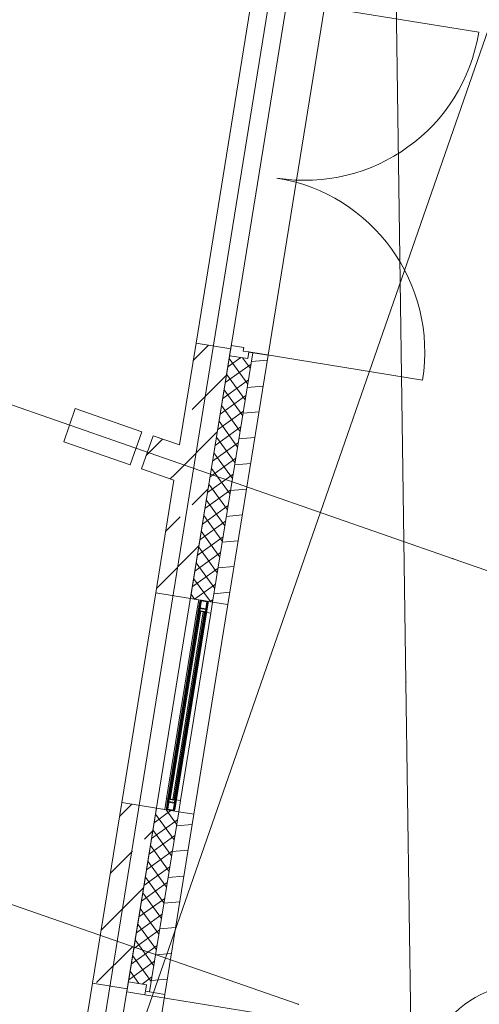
# Model space of a CAD drawing. Extents: x -22247 to 536407, y -187892 to 17509.
# Tile 32 of 75: x 4375 to 7643, y -7112 to -115. Entities that reach past the tile are written whole.
import ezdxf
from ezdxf.lldxf.tags import DXFTag

# ---------------------------------------------------------------- set-up
doc = ezdxf.new("R2010")
doc.units = 0
doc.header["$LTSCALE"] = 50
doc.layers.get('0').update_dxf_attribs({"lineweight": 25})
for name, color, linetype, lineweight in [('02 Raster Gebäude', 7, 'Continuous', 25), ('20 Außenwände', 7, 'Continuous', 25), ('20 Dach Stb-Decke', 7, 'Continuous', 25), ('20 Fenster als Fassade', 7, 'Continuous', 25), ('20 Innenwände', 7, 'Continuous', 25)]:
    doc.layers.add(name, color=color, linetype=linetype, lineweight=lineweight)
tags = doc.linetypes.add('Raster', pattern=[0.8, 0.4, -0.2, 0, -0.2]).pattern_tags.tags
tags[10:11] = [DXFTag(74, 4), DXFTag(75, 0), DXFTag(340, '0'), DXFTag(46, 1.0), DXFTag(50, 0.0), DXFTag(44, 0.0), DXFTag(45, 0.0)]
tags[8:9] = [DXFTag(74, 4), DXFTag(75, 0), DXFTag(340, '0'), DXFTag(46, 1.0), DXFTag(50, 0.0), DXFTag(44, 0.0), DXFTag(45, 0.0)]
tags[6:7] = [DXFTag(74, 4), DXFTag(75, 0), DXFTag(340, '0'), DXFTag(46, 1.0), DXFTag(50, 0.0), DXFTag(44, 0.0), DXFTag(45, 0.0)]
tags[4:5] = [DXFTag(74, 4), DXFTag(75, 0), DXFTag(340, '0'), DXFTag(46, 1.0), DXFTag(50, 0.0), DXFTag(44, 0.0), DXFTag(45, 0.0)]
tags = doc.linetypes.add('Strichlinie eng', pattern=[0.46, 0.3, -0.16]).pattern_tags.tags
tags[6:7] = [DXFTag(74, 4), DXFTag(75, 0), DXFTag(340, '0'), DXFTag(46, 1.0), DXFTag(50, 0.0), DXFTag(44, 0.0), DXFTag(45, 0.0)]
tags[4:5] = [DXFTag(74, 4), DXFTag(75, 0), DXFTag(340, '0'), DXFTag(46, 1.0), DXFTag(50, 0.0), DXFTag(44, 0.0), DXFTag(45, 0.0)]
tags = doc.linetypes.add('Untersicht', pattern=[0.4, 0.3, -0.1]).pattern_tags.tags
tags[6:7] = [DXFTag(74, 4), DXFTag(75, 0), DXFTag(340, '0'), DXFTag(46, 1.0), DXFTag(50, 0.0), DXFTag(44, 0.0), DXFTag(45, 0.0)]
tags[4:5] = [DXFTag(74, 4), DXFTag(75, 0), DXFTag(340, '0'), DXFTag(46, 1.0), DXFTag(50, 0.0), DXFTag(44, 0.0), DXFTag(45, 0.0)]
tags = doc.linetypes.add('Wipeout_Contour', pattern=[1, 0, -1]).pattern_tags.tags
tags[6:7] = [DXFTag(74, 4), DXFTag(75, 0), DXFTag(340, '0'), DXFTag(46, 1.0), DXFTag(50, 0.0), DXFTag(44, 0.0), DXFTag(45, 0.0)]
tags[4:5] = [DXFTag(74, 4), DXFTag(75, 0), DXFTag(340, '0'), DXFTag(46, 1.0), DXFTag(50, 0.0), DXFTag(44, 0.0), DXFTag(45, 0.0)]
tags = doc.linetypes.add('Öffnungslinie Tür Fenster', pattern=[0.46, 0.3, -0.16]).pattern_tags.tags
tags[6:7] = [DXFTag(74, 4), DXFTag(75, 0), DXFTag(340, '0'), DXFTag(46, 1.0), DXFTag(50, 0.0), DXFTag(44, 0.0), DXFTag(45, 0.0)]
tags[4:5] = [DXFTag(74, 4), DXFTag(75, 0), DXFTag(340, '0'), DXFTag(46, 1.0), DXFTag(50, 0.0), DXFTag(44, 0.0), DXFTag(45, 0.0)]
pattern_1 = [(45, (0, 0), (-339.41, 339.41), []), (45, (-169.7, 169.7), (-339.411, 339.411), [360, -120])]
pattern_2 = [(5, (0, 0), (-15.688, 179.315), [])]
pattern_3 = [(125.8118, (0, 0), (64.87545, 46.81), []), (215.8118, (0, 0), (-46.81, 64.87545), [])]
pattern_4 = [(135, (0, 0), (212.132, 212.132), []), (135, (-70.7, -70.7), (212.132, 212.132), [])]

# ---------------------------------------------------------------- blocks, each defined once
blk = doc.blocks.new('Verdeckungsfläche_A06WTX7A1A', base_point=(5483.3, -5689.7))
at = {"color": 254, "linetype": 'Wipeout_Contour', "lineweight": 0, "ltscale": 0.008597, "true_color": 0xd6d6d6}
for p, q in [((5706.8, -4302.5), (5483.3, -5684.5)), ((5483.8, -5689.7), (5708.9, -4297.8)), ((5708.9, -4297.8), (5706.8, -4302.5)), ((5483.3, -5684.5), (5483.8, -5689.7))]:
    blk.add_line(p, q, dxfattribs=at)
blk = doc.blocks.new('Verdeckungsfläche_A06WTX7B1A', base_point=(5480.2, -5684.5))
at = {"color": 254, "linetype": 'Wipeout_Contour', "lineweight": 0, "ltscale": 0.008594, "true_color": 0xd6d6d6}
for p, q in [((5702.6, -4305.5), (5480.2, -5680.3)), ((5483.3, -5684.5), (5706.8, -4302.5)), ((5706.8, -4302.5), (5702.6, -4305.5)), ((5480.2, -5680.3), (5483.3, -5684.5))]:
    blk.add_line(p, q, dxfattribs=at)
blk = doc.blocks.new('Verdeckungsfläche_A06WTX7C1A', base_point=(5475.5, -5680.3))
at = {"color": 254, "linetype": 'Wipeout_Contour', "lineweight": 0, "ltscale": 0.008589, "true_color": 0xd6d6d6}
for p, q in [((5697.5, -4306.1), (5475.5, -5678.2)), ((5480.2, -5680.3), (5702.6, -4305.5)), ((5702.6, -4305.5), (5697.5, -4306.1)), ((5475.5, -5678.2), (5480.2, -5680.3))]:
    blk.add_line(p, q, dxfattribs=at)
blk = doc.blocks.new('Verdeckungsfläche_A06WTX7D1A', base_point=(5436, -5678.2))
at = {"color": 254, "linetype": 'Wipeout_Contour', "lineweight": 0, "ltscale": 0.008572, "true_color": 0xd6d6d6}
for p, q in [((5658, -4299.7), (5436, -5671.8)), ((5475.5, -5678.2), (5697.5, -4306.1)), ((5697.5, -4306.1), (5658, -4299.7)), ((5436, -5671.8), (5475.5, -5678.2))]:
    blk.add_line(p, q, dxfattribs=at)
blk = doc.blocks.new('Verdeckungsfläche_A06WTX7E1A', base_point=(5430.9, -5672.4))
at = {"color": 254, "linetype": 'Wipeout_Contour', "lineweight": 0, "ltscale": 0.008545, "true_color": 0xd6d6d6}
for p, q in [((5653.2, -4297.5), (5430.9, -5672.4)), ((5436, -5671.8), (5658, -4299.7)), ((5658, -4299.7), (5653.2, -4297.5)), ((5430.9, -5672.4), (5436, -5671.8))]:
    blk.add_line(p, q, dxfattribs=at)
blk = doc.blocks.new('Verdeckungsfläche_A06WTX7F1A', base_point=(5426.7, -5675.4))
at = {"color": 254, "linetype": 'Wipeout_Contour', "lineweight": 0, "ltscale": 0.008541, "true_color": 0xd6d6d6}
for p, q in [((5650.2, -4293.3), (5426.7, -5675.4)), ((5430.9, -5672.4), (5653.2, -4297.5)), ((5653.2, -4297.5), (5650.2, -4293.3)), ((5426.7, -5675.4), (5430.9, -5672.4))]:
    blk.add_line(p, q, dxfattribs=at)
blk = doc.blocks.new('Verdeckungsfläche_A06WTX7G1A', base_point=(5424.5, -5680.1))
at = {"color": 254, "linetype": 'Wipeout_Contour', "lineweight": 0, "ltscale": 0.008538, "true_color": 0xd6d6d6}
for p, q in [((5649.7, -4288.2), (5424.5, -5680.1)), ((5426.7, -5675.4), (5650.2, -4293.3)), ((5650.2, -4293.3), (5649.7, -4288.2)), ((5424.5, -5680.1), (5426.7, -5675.4))]:
    blk.add_line(p, q, dxfattribs=at)
blk = doc.blocks.new('Verdeckungsfläche_A06WTX7H1A', base_point=(5424.9, -5726.1))
at = {"color": 254, "linetype": 'Wipeout_Contour', "lineweight": 0, "ltscale": 0.008997, "true_color": 0xd6d6d6}
for p, q in [((5432.6, -5677), (5424.9, -5725.1)), ((5424.9, -5725.1), (5427.2, -5726.1)), ((5427.2, -5726.1), (5435.2, -5676.8)), ((5435.2, -5676.8), (5432.6, -5677))]:
    blk.add_line(p, q, dxfattribs=at)
blk = doc.blocks.new('Verdeckungsfläche_A06WTX7I1A', base_point=(5656.4, -4294.7))
at = {"color": 254, "linetype": 'Wipeout_Contour', "lineweight": 0, "ltscale": 0.008106, "true_color": 0xd6d6d6}
for p, q in [((5664.2, -4245.6), (5656.4, -4293.7)), ((5658.8, -4294.7), (5666.8, -4245.4)), ((5666.8, -4245.4), (5664.2, -4245.6)), ((5656.4, -4293.7), (5658.8, -4294.7))]:
    blk.add_line(p, q, dxfattribs=at)
blk = doc.blocks.new('Verdeckungsfläche_A06WTX7J1A', base_point=(5423.4, -5725.1))
at = {"color": 254, "linetype": 'Wipeout_Contour', "lineweight": 0, "ltscale": 0.009003, "true_color": 0xd6d6d6}
for p, q in [((5430.5, -5678.5), (5423.4, -5723)), ((5423.4, -5723), (5424.9, -5725.1)), ((5424.9, -5725.1), (5432.6, -5677)), ((5432.6, -5677), (5430.5, -5678.5))]:
    blk.add_line(p, q, dxfattribs=at)
blk = doc.blocks.new('Verdeckungsfläche_A06WTX7K1A', base_point=(5654.9, -4293.7))
at = {"color": 254, "linetype": 'Wipeout_Contour', "lineweight": 0, "ltscale": 0.008113, "true_color": 0xd6d6d6}
for p, q in [((5662.1, -4247.1), (5654.9, -4291.6)), ((5656.4, -4293.7), (5664.2, -4245.6)), ((5664.2, -4245.6), (5662.1, -4247.1)), ((5654.9, -4291.6), (5656.4, -4293.7))]:
    blk.add_line(p, q, dxfattribs=at)
blk = doc.blocks.new('Verdeckungsfläche_A06WTX7L1A', base_point=(5423.1, -5723))
at = {"color": 254, "linetype": 'Wipeout_Contour', "lineweight": 0, "ltscale": 0.009012, "true_color": 0xd6d6d6}
for p, q in [((5429.5, -5680.9), (5423.1, -5720.4)), ((5423.1, -5720.4), (5423.4, -5723)), ((5423.4, -5723), (5430.5, -5678.5)), ((5430.5, -5678.5), (5429.5, -5680.9))]:
    blk.add_line(p, q, dxfattribs=at)
blk = doc.blocks.new('Verdeckungsfläche_A06WTX7M1A', base_point=(5654.6, -4291.6))
at = {"color": 254, "linetype": 'Wipeout_Contour', "lineweight": 0, "ltscale": 0.008122, "true_color": 0xd6d6d6}
for p, q in [((5661, -4249.5), (5654.6, -4289)), ((5654.9, -4291.6), (5662.1, -4247.1)), ((5662.1, -4247.1), (5661, -4249.5)), ((5654.6, -4289), (5654.9, -4291.6))]:
    blk.add_line(p, q, dxfattribs=at)
blk = doc.blocks.new('Verdeckungsfläche_A06WTX7N1A', base_point=(5471.4, -5730.7))
at = {"color": 254, "linetype": 'Wipeout_Contour', "lineweight": 0, "ltscale": 0.009017, "true_color": 0xd6d6d6}
for p, q in [((5478.6, -5686.3), (5471.4, -5730.7)), ((5471.4, -5730.7), (5472.5, -5728.4)), ((5472.5, -5728.4), (5478.8, -5688.9)), ((5478.8, -5688.9), (5478.6, -5686.3))]:
    blk.add_line(p, q, dxfattribs=at)
blk = doc.blocks.new('Verdeckungsfläche_A06WTX7O1A', base_point=(5702.9, -4299.3))
at = {"color": 254, "linetype": 'Wipeout_Contour', "lineweight": 0, "ltscale": 0.008125, "true_color": 0xd6d6d6}
for p, q in [((5710.1, -4254.9), (5702.9, -4299.3)), ((5704, -4297), (5710.4, -4257.5)), ((5710.4, -4257.5), (5710.1, -4254.9)), ((5702.9, -4299.3), (5704, -4297))]:
    blk.add_line(p, q, dxfattribs=at)
blk = doc.blocks.new('Verdeckungsfläche_A06WTX7P1A', base_point=(5469.3, -5732.3))
at = {"color": 254, "linetype": 'Wipeout_Contour', "lineweight": 0, "ltscale": 0.009026, "true_color": 0xd6d6d6}
for p, q in [((5477.1, -5684.2), (5469.3, -5732.3)), ((5469.3, -5732.3), (5471.4, -5730.7)), ((5471.4, -5730.7), (5478.6, -5686.3)), ((5478.6, -5686.3), (5477.1, -5684.2))]:
    blk.add_line(p, q, dxfattribs=at)
blk = doc.blocks.new('Verdeckungsfläche_A06WTX7Q1A', base_point=(5700.8, -4300.9))
at = {"color": 254, "linetype": 'Wipeout_Contour', "lineweight": 0, "ltscale": 0.008136, "true_color": 0xd6d6d6}
for p, q in [((5708.6, -4252.8), (5700.8, -4300.9)), ((5702.9, -4299.3), (5710.1, -4254.9)), ((5710.1, -4254.9), (5708.6, -4252.8)), ((5700.8, -4300.9), (5702.9, -4299.3))]:
    blk.add_line(p, q, dxfattribs=at)
blk = doc.blocks.new('Verdeckungsfläche_A06WTX7R1A', base_point=(5466.7, -5732.5))
at = {"color": 254, "linetype": 'Wipeout_Contour', "lineweight": 0, "ltscale": 0.009034, "true_color": 0xd6d6d6}
for p, q in [((5474.7, -5683.2), (5466.7, -5732.5)), ((5466.7, -5732.5), (5469.3, -5732.3)), ((5469.3, -5732.3), (5477.1, -5684.2)), ((5477.1, -5684.2), (5474.7, -5683.2))]:
    blk.add_line(p, q, dxfattribs=at)
blk = doc.blocks.new('Verdeckungsfläche_A06WTX7S1A', base_point=(5698.3, -4301.1))
at = {"color": 254, "linetype": 'Wipeout_Contour', "lineweight": 0, "ltscale": 0.008145, "true_color": 0xd6d6d6}
for p, q in [((5706.2, -4251.8), (5698.3, -4301.1)), ((5700.8, -4300.9), (5708.6, -4252.8)), ((5708.6, -4252.8), (5706.2, -4251.8)), ((5698.3, -4301.1), (5700.8, -4300.9))]:
    blk.add_line(p, q, dxfattribs=at)
blk = doc.blocks.new('Verdeckungsfläche_A06WTX7T1A', base_point=(5427.2, -5732.5))
at = {"color": 254, "linetype": 'Wipeout_Contour', "lineweight": 0, "ltscale": 0.009028, "true_color": 0xd6d6d6}
for p, q in [((5435.2, -5676.8), (5427.2, -5726.1)), ((5427.2, -5726.1), (5466.7, -5732.5)), ((5474.7, -5683.2), (5435.2, -5676.8)), ((5466.7, -5732.5), (5474.7, -5683.2))]:
    blk.add_line(p, q, dxfattribs=at)
blk = doc.blocks.new('Verdeckungsfläche_A06WTX7U1A', base_point=(5658.8, -4301.1))
at = {"color": 254, "linetype": 'Wipeout_Contour', "lineweight": 0, "ltscale": 0.008139, "true_color": 0xd6d6d6}
for p, q in [((5666.8, -4245.4), (5658.8, -4294.7)), ((5706.2, -4251.8), (5666.8, -4245.4)), ((5698.3, -4301.1), (5706.2, -4251.8)), ((5658.8, -4294.7), (5698.3, -4301.1))]:
    blk.add_line(p, q, dxfattribs=at)
blk = doc.blocks.new('Verdeckungsfläche_A06WTX7V1A', base_point=(5433.6, -5657.1))
at = {"color": 254, "linetype": 'Wipeout_Contour', "lineweight": 0, "ltscale": 0.008549, "true_color": 0xd6d6d6}
for p, q in [((5650.5, -4314.7), (5433.6, -5655.2)), ((5445.3, -5657.1), (5662.1, -4316.5)), ((5662.1, -4316.5), (5650.5, -4314.7)), ((5433.6, -5655.2), (5445.3, -5657.1))]:
    blk.add_line(p, q, dxfattribs=at)
blk = doc.blocks.new('Verdeckungsfläche_A06WTX7W1A', base_point=(5471.3, -5663.2))
at = {"color": 254, "linetype": 'Wipeout_Contour', "lineweight": 0, "ltscale": 0.008585, "true_color": 0xd6d6d6}
for p, q in [((5688.2, -4320.8), (5471.3, -5661.3)), ((5483, -5663.2), (5699.8, -4322.6)), ((5699.8, -4322.6), (5688.2, -4320.8)), ((5471.3, -5661.3), (5483, -5663.2))]:
    blk.add_line(p, q, dxfattribs=at)
blk = doc.blocks.new('Verdeckungsfläche_A06WTX7X1A', base_point=(5445.3, -5661.3))
at = {"color": 254, "linetype": 'Wipeout_Contour', "lineweight": 0, "ltscale": 0.008569, "true_color": 0xd6d6d6}
for p, q in [((5662.1, -4316.5), (5445.3, -5657.1)), ((5471.3, -5661.3), (5688.2, -4320.8)), ((5688.2, -4320.8), (5662.1, -4316.5)), ((5445.3, -5657.1), (5471.3, -5661.3))]:
    blk.add_line(p, q, dxfattribs=at)

msp = doc.modelspace()

# ---------------------------------------------------------------- hatches: boundary and pattern name
at = {"layer": '20 Außenwände', "linetype": 'Continuous', "lineweight": 0, "ltscale": 0.00028561}
h = msp.add_hatch(dxfattribs=at)
h.set_pattern_fill('Beton_Stahlbeton_0009', scale=1000, style=0, pattern_type=2)
h.set_pattern_definition(pattern_1)
h.paths.add_polyline_path([(5341.8, -4187.7), (5588.6, -4227.7), (5867.6, -2502.5), (5875.6, -2453.2), (5628.8, -2413.2)])
h = msp.add_hatch(dxfattribs=at)
h.set_pattern_fill('Dämmung_hart_2_0009', scale=1000, style=0, pattern_type=2)
h.set_pattern_definition(pattern_3)
h.paths.add_polyline_path([(5867.6, -2502.5), (5588.6, -4227.7), (5746.5, -4253.2), (6033.1, -2481.7), (6003.5, -2476.9), (5996, -2523.3)])
h = msp.add_hatch(dxfattribs=at)
h.set_pattern_fill('Holz_Vollholz_Längsholz__7F', scale=1000, style=0, pattern_type=2)
h.set_pattern_definition(pattern_2)
h.paths.add_polyline_path([(5746.5, -4253.2), (5855.1, -4270.8), (6141.7, -2499.2), (6033.1, -2481.7)])
h = msp.add_hatch(dxfattribs=at)
h.set_pattern_fill('Beton_Stahlbeton_0009', scale=1000, style=0, pattern_type=2)
h.set_pattern_definition(pattern_1)
h.paths.add_polyline_path([(5100.7, -5678.4), (4893.1, -6961.7), (5139.9, -7001.6), (5147.9, -6952.2), (5347.5, -5718.3)])
h = msp.add_hatch(dxfattribs=at)
h.set_pattern_fill('Dämmung_hart_2_0009', scale=1000, style=0, pattern_type=2)
h.set_pattern_definition(pattern_3)
h.paths.add_polyline_path([(5347.5, -5718.3), (5147.9, -6952.2), (5276.2, -6973), (5268.7, -7019.4), (5298.3, -7024.2), (5505.4, -5743.8)])
h = msp.add_hatch(dxfattribs=at)
h.set_pattern_fill('Holz_Vollholz_Längsholz__7F', scale=1000, style=0, pattern_type=2)
h.set_pattern_definition(pattern_2)
h.paths.add_polyline_path([(5298.3, -7024.2), (5406.9, -7041.8), (5614, -5761.4), (5505.4, -5743.8)])
at = {"layer": '20 Fenster als Fassade', "linetype": 'Continuous', "lineweight": 0, "ltscale": 0.00028561}
h = msp.add_hatch(dxfattribs=at)
h.set_pattern_fill('Metall_Stahl_0009', scale=1000, style=0, pattern_type=2)
h.set_pattern_definition(pattern_4)
h.paths.add_polyline_path([(5667.6, -4240.4), (5662.4, -4241), (5658.2, -4244), (5656.1, -4248.7), (5649.7, -4288.2), (5650.2, -4293.3), (5653.2, -4297.5), (5658, -4299.7), (5697.5, -4306.1), (5702.6, -4305.5), (5706.8, -4302.5), (5708.9, -4297.8), (5715.3, -4258.3), (5714.8, -4253.1), (5711.8, -4248.9), (5707, -4246.8)])
h.paths.add_polyline_path([(5666.8, -4245.4), (5706.2, -4251.8), (5708.6, -4252.8), (5710.1, -4254.9), (5710.4, -4257.5), (5704, -4297), (5702.9, -4299.3), (5700.8, -4300.9), (5698.3, -4301.1), (5658.8, -4294.7), (5656.4, -4293.7), (5654.9, -4291.6), (5654.6, -4289), (5661, -4249.5), (5662.1, -4247.1), (5664.2, -4245.6)], flags=0)
h = msp.add_hatch(dxfattribs=at)
h.set_pattern_fill('Metall_Stahl_0009', scale=1000, style=0, pattern_type=2)
h.set_pattern_definition(pattern_4)
h.paths.add_polyline_path([(5426.4, -5731.1), (5465.9, -5737.4), (5471.1, -5736.9), (5475.3, -5733.9), (5477.4, -5729.2), (5483.8, -5689.7), (5483.3, -5684.5), (5480.2, -5680.3), (5475.5, -5678.2), (5436, -5671.8), (5430.9, -5672.4), (5426.7, -5675.4), (5424.5, -5680.1), (5418.2, -5719.6), (5418.7, -5724.7), (5421.7, -5728.9)])
h.paths.add_polyline_path([(5427.2, -5726.1), (5424.9, -5725.1), (5423.4, -5723), (5423.1, -5720.4), (5429.5, -5680.9), (5430.5, -5678.5), (5432.6, -5677), (5435.2, -5676.8), (5474.7, -5683.2), (5477.1, -5684.2), (5478.6, -5686.3), (5478.8, -5688.9), (5472.5, -5728.4), (5471.4, -5730.7), (5469.3, -5732.3), (5466.7, -5732.5)], flags=0)
at = {"layer": '20 Innenwände', "linetype": 'Continuous', "lineweight": 0, "ltscale": 0.00028561}
h = msp.add_hatch(dxfattribs=at)
h.set_pattern_fill('Beton_Stahlbeton_0009', scale=1000, style=0, pattern_type=2)
h.set_pattern_definition(pattern_1)
h.paths.add_polyline_path([(5240.7, -3307.2), (5471.2, -3387.4), (5511.8, -3136.8), (5322.9, -3071.1)])

# ---------------------------------------------------------------- linework, layer by layer
at = {"layer": '02 Raster Gebäude', "color": 1, "linetype": 'Raster', "lineweight": 18, "ltscale": 0.00105, "true_color": 0xf50000}
for p, q in [((-809.7, -24659.9), (12317.3, 13063.2)), ((8236.6, 12926.2), (4101.8, -12636.6)), ((7121.8, -4822.7), (6872.6, 12759.2)), ((-2419.1, -509.1), (7457.1, -3946.2)), ((-3940.1, -3529.1), (6355.4, -7112.2)), ((7457.1, -3946.2), (8401.5, -4274.9)), ((7121.8, -4822.7), (7169.3, -8172))]:
    msp.add_line(p, q, dxfattribs=at)
at = {"layer": '02 Raster Gebäude', "color": 1, "linetype": 'Continuous', "lineweight": 18, "ltscale": 0.00105, "true_color": 0xf50000}
msp.add_lwpolyline([(8622.1, -7901, 1), (7299.8, -7440.8, 1)], format="xyb", close=True, dxfattribs=at)
at = {"layer": '02 Raster Gebäude', "color": 1, "linetype": 'Raster', "lineweight": 18, "ltscale": 0.00105, "true_color": 0xf50000}
for p in [(7457.1, -3946.2), (7457.1, -3946.2), (7121.8, -4822.7), (7121.8, -4822.7), (6355.4, -7112.2), (6355.4, -7112.2)]:
    msp.add_point(p, dxfattribs=at)
at = {"layer": '20 Außenwände', "color": 7, "linetype": 'Continuous', "lineweight": 13, "ltscale": 0.00028561}
for p, q in [((5628.8, -2413.2), (6028, 54.7)), ((6141.7, -2499.2), (6541.8, -25.4)), ((6403.5, -4), (7639.4, -203.9)), ((5875.6, -2453.2), (5628.8, -2413.2)), ((5875.6, -2453.2), (5628.8, -2413.2)), ((5867.6, -2502.5), (5879.3, -2430.4)), ((5879.3, -2430.4), (5968.1, -2444.8)), ((5968.1, -2444.8), (5964.1, -2469.5)), ((5588.6, -4227.7), (5867.6, -2502.5)), ((5746.5, -4253.2), (6033.1, -2481.7)), ((5867.6, -2502.5), (5875.6, -2453.2)), ((5867.6, -2502.5), (5875.6, -2453.2)), ((5867.6, -2502.5), (5875.6, -2453.2)), ((5996, -2523.3), (5867.6, -2502.5)), ((5996, -2523.3), (5867.6, -2502.5)), ((5996, -2523.3), (5867.6, -2502.5)), ((5996, -2523.3), (5867.6, -2502.5)), ((5964.1, -2469.5), (6003.6, -2475.9)), ((6003.6, -2475.9), (5996, -2523.3)), ((6003.5, -2476.9), (5996, -2523.3)), ((6003.5, -2476.9), (5996, -2523.3)), ((6003.5, -2476.9), (5996, -2523.3)), ((6033.1, -2481.7), (6003.5, -2476.9)), ((6033.1, -2481.7), (6003.5, -2476.9)), ((6141.7, -2499.2), (6033.1, -2481.7)), ((6141.7, -2499.2), (6033.1, -2481.7)), ((5100.7, -5678.4), (5341.8, -4187.7)), ((5100.7, -5678.4), (5341.8, -4187.7)), ((5588.6, -4227.7), (5341.8, -4187.7)), ((5588.6, -4227.7), (5341.8, -4187.7)), ((5647.8, -4237.2), (5588.6, -4227.7)), ((5746.5, -4253.2), (5588.6, -4227.7)), ((5635, -4316.2), (5647.8, -4237.2)), ((5746.5, -4253.2), (5647.8, -4237.2)), ((5746.5, -4253.2), (5647.8, -4237.2)), ((5746.5, -4253.2), (5733.7, -4332.2)), ((5855.1, -4270.8), (5746.5, -4253.2)), ((5855.1, -4270.8), (5746.5, -4253.2)), ((5419.5, -5648.9), (5635, -4316.2)), ((5463.9, -5656.1), (5679.5, -4323.4)), ((5689.3, -4325), (5473.8, -5657.7)), ((5733.7, -4332.2), (5518.2, -5664.9)), ((5614, -5761.4), (5855.1, -4270.8)), ((5614, -5761.4), (5855.1, -4270.8)), ((5733.7, -4332.2), (5635, -4316.2)), ((5406.7, -5727.9), (5419.5, -5648.9)), ((5419.5, -5648.9), (5518.2, -5664.9)), ((5518.2, -5664.9), (5505.4, -5743.8)), ((5347.5, -5718.3), (5100.7, -5678.4)), ((5347.5, -5718.3), (5100.7, -5678.4)), ((5147.9, -6952.2), (5347.5, -5718.3)), ((5406.7, -5727.9), (5347.5, -5718.3)), ((5505.4, -5743.8), (5347.5, -5718.3)), ((5505.4, -5743.8), (5406.7, -5727.9)), ((5505.4, -5743.8), (5406.7, -5727.9)), ((5298.3, -7024.2), (5505.4, -5743.8)), ((5614, -5761.4), (5505.4, -5743.8)), ((5614, -5761.4), (5505.4, -5743.8)), ((4652, -8452.3), (4893.1, -6961.7)), ((5139.9, -7001.6), (4893.1, -6961.7)), ((5139.9, -7001.6), (4893.1, -6961.7)), ((5147.9, -6952.2), (5136.2, -7024.3)), ((5147.9, -6952.2), (5139.9, -7001.6)), ((5147.9, -6952.2), (5139.9, -7001.6)), ((5147.9, -6952.2), (5139.9, -7001.6)), ((5276.2, -6973), (5147.9, -6952.2)), ((5276.2, -6973), (5147.9, -6952.2)), ((5276.2, -6973), (5147.9, -6952.2)), ((5276.2, -6973), (5147.9, -6952.2)), ((5264.5, -7045.1), (5276.2, -6973)), ((5268.7, -7019.4), (5276.2, -6973)), ((5268.7, -7019.4), (5276.2, -6973)), ((5268.7, -7019.4), (5276.2, -6973)), ((5136.2, -7024.3), (5264.5, -7045.1)), ((5164.8, -8538.3), (5406.9, -7041.8)), ((5264.5, -7045.1), (6229, -7201.1)), ((5298.3, -7024.2), (5268.7, -7019.4)), ((5298.3, -7024.2), (5268.7, -7019.4)), ((5406.9, -7041.8), (5298.3, -7024.2)), ((5406.9, -7041.8), (5298.3, -7024.2))]:
    msp.add_line(p, q, dxfattribs=at)
at = {"layer": '20 Außenwände', "color": 7, "linetype": 'Strichlinie eng', "lineweight": 13, "ltscale": 0.00028561}
msp.add_line((6003.6, -2475.9), (7239.6, -2675.8), dxfattribs=at)
at = {"layer": '20 Außenwände', "color": 7, "linetype": 'Continuous', "lineweight": 13, "ltscale": 0.00028561}
for points in [[(5628.8, -2413.2), (5511.8, -3136.8)], [(5855.1, -4270.8), (6141.7, -2499.2)], [(5471.2, -3387.4), (5341.8, -4187.7)], [(5100.7, -5678.4), (4893.1, -6961.7)], [(5406.9, -7041.8), (5614, -5761.4)]]:
    msp.add_lwpolyline(points, dxfattribs=at)
msp.add_arc((6403.5, -4), 1252, 260.81181, 350.81181, dxfattribs=at)
at = {"layer": '20 Außenwände', "color": 7, "linetype": 'Strichlinie eng', "lineweight": 13, "ltscale": 0.00028561}
msp.add_arc((6003.6, -2475.9), 1252, 350.81181, 80.81181, dxfattribs=at)
at = {"layer": '20 Dach Stb-Decke', "color": 7, "linetype": 'Öffnungslinie Tür Fenster', "lineweight": 13, "ltscale": 0.00028561}
msp.add_lwpolyline([(-17270.9, -218.1), (-17141.9, -9321.8), (-14878, -23921.2), (-945.9, -25431.5), (4855.4, -8760.3), (7105.5, 5150.2), (6978.8, 14088.7), (-6551.1, 13896.9), (-15219.8, 6412.2)], close=True, dxfattribs=at)
at = {"layer": '20 Fenster als Fassade', "color": 7, "linetype": 'Continuous', "lineweight": 13, "ltscale": 0.00028561}
for p, q in [((5662.4, -4241), (5658.2, -4244)), ((5664.2, -4245.6), (5662.1, -4247.1)), ((5708.6, -4252.8), (5710.1, -4254.9)), ((5711.8, -4248.9), (5714.8, -4253.1)), ((5650.2, -4293.3), (5653.2, -4297.5)), ((5654.9, -4291.6), (5656.4, -4293.7)), ((5702.9, -4299.3), (5700.8, -4300.9)), ((5706.8, -4302.5), (5702.6, -4305.5)), ((5418.7, -5724.7), (5421.7, -5728.9)), ((5423.4, -5723), (5424.9, -5725.1)), ((5430.9, -5672.4), (5426.7, -5675.4)), ((5432.6, -5677), (5430.5, -5678.5)), ((5471.4, -5730.7), (5469.3, -5732.3)), ((5475.3, -5733.9), (5471.1, -5736.9)), ((5477.1, -5684.2), (5478.6, -5686.3)), ((5480.2, -5680.3), (5483.3, -5684.5))]:
    msp.add_line(p, q, dxfattribs=at)
at = {"layer": '20 Fenster als Fassade', "color": 7, "linetype": 'Untersicht', "lineweight": 13, "ltscale": 0.00028561}
for points in [[(5656.1, -4248.7), (5418.2, -5719.6)], [(5667.6, -4240.4), (5426.4, -5731.1)], [(5707, -4246.8), (5465.9, -5737.4)], [(5715.3, -4258.3), (5477.4, -5729.2)], [(5656.1, -4248.7), (5658.2, -4244), (5662.4, -4241)], [(5662.4, -4241), (5667.6, -4240.4), (5707, -4246.8), (5711.8, -4248.9)], [(5711.8, -4248.9), (5714.8, -4253.1), (5715.3, -4258.3)], [(5421.7, -5728.9), (5418.7, -5724.7), (5418.2, -5719.6)], [(5471.1, -5736.9), (5465.9, -5737.4), (5426.4, -5731.1), (5421.7, -5728.9)], [(5477.4, -5729.2), (5475.3, -5733.9), (5471.1, -5736.9)]]:
    msp.add_lwpolyline(points, dxfattribs=at)
at = {"layer": '20 Fenster als Fassade', "color": 7, "linetype": 'Continuous', "lineweight": 13, "ltscale": 0.00028561}
for points in [[(5658.2, -4244), (5656.1, -4248.7), (5649.7, -4288.2), (5650.2, -4293.3)], [(5662.1, -4247.1), (5661, -4249.5), (5654.6, -4289), (5654.9, -4291.6)], [(5658.8, -4294.7), (5666.8, -4245.4)], [(5711.8, -4248.9), (5707, -4246.8), (5667.6, -4240.4), (5662.4, -4241)], [(5708.6, -4252.8), (5706.2, -4251.8), (5666.8, -4245.4), (5664.2, -4245.6)], [(5698.3, -4301.1), (5706.2, -4251.8)], [(5710.1, -4254.9), (5710.4, -4257.5), (5704, -4297), (5702.9, -4299.3)], [(5714.8, -4253.1), (5715.3, -4258.3), (5708.9, -4297.8), (5706.8, -4302.5)], [(5424.5, -5680.1), (5649.7, -4288.2)], [(5436, -5671.8), (5658, -4299.7)], [(5475.5, -5678.2), (5697.5, -4306.1)], [(5483.8, -5689.7), (5708.9, -4297.8)], [(5653.2, -4297.5), (5658, -4299.7), (5697.5, -4306.1), (5702.6, -4305.5)], [(5656.4, -4293.7), (5658.8, -4294.7), (5698.3, -4301.1), (5700.8, -4300.9)], [(5426.7, -5675.4), (5424.5, -5680.1), (5418.2, -5719.6), (5418.7, -5724.7)], [(5421.7, -5728.9), (5426.4, -5731.1), (5465.9, -5737.4), (5471.1, -5736.9)], [(5430.5, -5678.5), (5429.5, -5680.9), (5423.1, -5720.4), (5423.4, -5723)], [(5424.9, -5725.1), (5427.2, -5726.1), (5466.7, -5732.5), (5469.3, -5732.3)], [(5427.2, -5726.1), (5435.2, -5676.8)], [(5480.2, -5680.3), (5475.5, -5678.2), (5436, -5671.8), (5430.9, -5672.4)], [(5477.1, -5684.2), (5474.7, -5683.2), (5435.2, -5676.8), (5432.6, -5677)], [(5466.7, -5732.5), (5474.7, -5683.2)], [(5478.6, -5686.3), (5478.8, -5688.9), (5472.5, -5728.4), (5471.4, -5730.7)], [(5483.3, -5684.5), (5483.8, -5689.7), (5477.4, -5729.2), (5475.3, -5733.9)]]:
    msp.add_lwpolyline(points, dxfattribs=at)
for points in [[(5433.6, -5655.2), (5650.5, -4314.7), (5662.1, -4316.5), (5445.3, -5657.1)], [(5445.3, -5657.1), (5662.1, -4316.5), (5688.2, -4320.8), (5471.3, -5661.3)], [(5471.3, -5661.3), (5688.2, -4320.8), (5699.8, -4322.6), (5483, -5663.2)], [(5702.4, -4306.9), (5699.8, -4322.6), (5650.5, -4314.7), (5653, -4298.9)], [(5431.1, -5671), (5433.6, -5655.2), (5483, -5663.2), (5480.4, -5679)]]:
    msp.add_lwpolyline(points, close=True, dxfattribs=at)
at = {"layer": '20 Innenwände', "color": 7, "linetype": 'Continuous', "lineweight": 13, "ltscale": 0.00028561}
for p, q in [((4770.1, -2878.7), (4688, -3114.8)), ((5242.4, -3043.1), (4770.1, -2878.7)), ((5242.4, -3043.1), (5160.2, -3279.2)), ((5240.7, -3307.2), (5322.9, -3071.1)), ((5240.7, -3307.2), (5322.9, -3071.1)), ((5160.2, -3279.2), (4688, -3114.8))]:
    msp.add_line(p, q, dxfattribs=at)
for points in [[(5511.8, -3136.8), (5322.9, -3071.1)], [(5240.7, -3307.2), (5471.2, -3387.4)]]:
    msp.add_lwpolyline(points, dxfattribs=at)

# ---------------------------------------------------------------- block references
at = {"layer": '20 Fenster als Fassade', "color": 254, "linetype": 'Wipeout_Contour', "lineweight": 0, "ltscale": 0.008122, "true_color": 0xd6d6d6}
msp.add_blockref('Verdeckungsfläche_A06WTX7M1A', (5654.6, -4291.6), dxfattribs=at)
at = {"layer": '20 Fenster als Fassade', "color": 254, "linetype": 'Wipeout_Contour', "lineweight": 0, "ltscale": 0.008113, "true_color": 0xd6d6d6}
msp.add_blockref('Verdeckungsfläche_A06WTX7K1A', (5654.9, -4293.7), dxfattribs=at)
at = {"layer": '20 Fenster als Fassade', "color": 254, "linetype": 'Wipeout_Contour', "lineweight": 0, "ltscale": 0.008106, "true_color": 0xd6d6d6}
msp.add_blockref('Verdeckungsfläche_A06WTX7I1A', (5656.4, -4294.7), dxfattribs=at)
at = {"layer": '20 Fenster als Fassade', "color": 254, "linetype": 'Wipeout_Contour', "lineweight": 0, "ltscale": 0.008139, "true_color": 0xd6d6d6}
msp.add_blockref('Verdeckungsfläche_A06WTX7U1A', (5658.8, -4301.1), dxfattribs=at)
at = {"layer": '20 Fenster als Fassade', "color": 254, "linetype": 'Wipeout_Contour', "lineweight": 0, "ltscale": 0.008145, "true_color": 0xd6d6d6}
msp.add_blockref('Verdeckungsfläche_A06WTX7S1A', (5698.3, -4301.1), dxfattribs=at)
at = {"layer": '20 Fenster als Fassade', "color": 254, "linetype": 'Wipeout_Contour', "lineweight": 0, "ltscale": 0.008136, "true_color": 0xd6d6d6}
msp.add_blockref('Verdeckungsfläche_A06WTX7Q1A', (5700.8, -4300.9), dxfattribs=at)
at = {"layer": '20 Fenster als Fassade', "color": 254, "linetype": 'Wipeout_Contour', "lineweight": 0, "ltscale": 0.008125, "true_color": 0xd6d6d6}
msp.add_blockref('Verdeckungsfläche_A06WTX7O1A', (5702.9, -4299.3), dxfattribs=at)
at = {"layer": '20 Fenster als Fassade', "color": 254, "linetype": 'Wipeout_Contour', "lineweight": 0, "ltscale": 0.008538, "true_color": 0xd6d6d6}
msp.add_blockref('Verdeckungsfläche_A06WTX7G1A', (5424.5, -5680.1), dxfattribs=at)
at = {"layer": '20 Fenster als Fassade', "color": 254, "linetype": 'Wipeout_Contour', "lineweight": 0, "ltscale": 0.008541, "true_color": 0xd6d6d6}
msp.add_blockref('Verdeckungsfläche_A06WTX7F1A', (5426.7, -5675.4), dxfattribs=at)
at = {"layer": '20 Fenster als Fassade', "color": 254, "linetype": 'Wipeout_Contour', "lineweight": 0, "ltscale": 0.008545, "true_color": 0xd6d6d6}
msp.add_blockref('Verdeckungsfläche_A06WTX7E1A', (5430.9, -5672.4), dxfattribs=at)
at = {"layer": '20 Fenster als Fassade', "color": 254, "linetype": 'Wipeout_Contour', "lineweight": 0, "ltscale": 0.008549, "true_color": 0xd6d6d6}
msp.add_blockref('Verdeckungsfläche_A06WTX7V1A', (5433.6, -5657.1), dxfattribs=at)
at = {"layer": '20 Fenster als Fassade', "color": 254, "linetype": 'Wipeout_Contour', "lineweight": 0, "ltscale": 0.008572, "true_color": 0xd6d6d6}
msp.add_blockref('Verdeckungsfläche_A06WTX7D1A', (5436, -5678.2), dxfattribs=at)
at = {"layer": '20 Fenster als Fassade', "color": 254, "linetype": 'Wipeout_Contour', "lineweight": 0, "ltscale": 0.008569, "true_color": 0xd6d6d6}
msp.add_blockref('Verdeckungsfläche_A06WTX7X1A', (5445.3, -5661.3), dxfattribs=at)
at = {"layer": '20 Fenster als Fassade', "color": 254, "linetype": 'Wipeout_Contour', "lineweight": 0, "ltscale": 0.008585, "true_color": 0xd6d6d6}
msp.add_blockref('Verdeckungsfläche_A06WTX7W1A', (5471.3, -5663.2), dxfattribs=at)
at = {"layer": '20 Fenster als Fassade', "color": 254, "linetype": 'Wipeout_Contour', "lineweight": 0, "ltscale": 0.008589, "true_color": 0xd6d6d6}
msp.add_blockref('Verdeckungsfläche_A06WTX7C1A', (5475.5, -5680.3), dxfattribs=at)
at = {"layer": '20 Fenster als Fassade', "color": 254, "linetype": 'Wipeout_Contour', "lineweight": 0, "ltscale": 0.008594, "true_color": 0xd6d6d6}
msp.add_blockref('Verdeckungsfläche_A06WTX7B1A', (5480.2, -5684.5), dxfattribs=at)
at = {"layer": '20 Fenster als Fassade', "color": 254, "linetype": 'Wipeout_Contour', "lineweight": 0, "ltscale": 0.008597, "true_color": 0xd6d6d6}
msp.add_blockref('Verdeckungsfläche_A06WTX7A1A', (5483.3, -5689.7), dxfattribs=at)
at = {"layer": '20 Fenster als Fassade', "color": 254, "linetype": 'Wipeout_Contour', "lineweight": 0, "ltscale": 0.009012, "true_color": 0xd6d6d6}
msp.add_blockref('Verdeckungsfläche_A06WTX7L1A', (5423.1, -5723), dxfattribs=at)
at = {"layer": '20 Fenster als Fassade', "color": 254, "linetype": 'Wipeout_Contour', "lineweight": 0, "ltscale": 0.009003, "true_color": 0xd6d6d6}
msp.add_blockref('Verdeckungsfläche_A06WTX7J1A', (5423.4, -5725.1), dxfattribs=at)
at = {"layer": '20 Fenster als Fassade', "color": 254, "linetype": 'Wipeout_Contour', "lineweight": 0, "ltscale": 0.008997, "true_color": 0xd6d6d6}
msp.add_blockref('Verdeckungsfläche_A06WTX7H1A', (5424.9, -5726.1), dxfattribs=at)
at = {"layer": '20 Fenster als Fassade', "color": 254, "linetype": 'Wipeout_Contour', "lineweight": 0, "ltscale": 0.009028, "true_color": 0xd6d6d6}
msp.add_blockref('Verdeckungsfläche_A06WTX7T1A', (5427.2, -5732.5), dxfattribs=at)
at = {"layer": '20 Fenster als Fassade', "color": 254, "linetype": 'Wipeout_Contour', "lineweight": 0, "ltscale": 0.009034, "true_color": 0xd6d6d6}
msp.add_blockref('Verdeckungsfläche_A06WTX7R1A', (5466.7, -5732.5), dxfattribs=at)
at = {"layer": '20 Fenster als Fassade', "color": 254, "linetype": 'Wipeout_Contour', "lineweight": 0, "ltscale": 0.009026, "true_color": 0xd6d6d6}
msp.add_blockref('Verdeckungsfläche_A06WTX7P1A', (5469.3, -5732.3), dxfattribs=at)
at = {"layer": '20 Fenster als Fassade', "color": 254, "linetype": 'Wipeout_Contour', "lineweight": 0, "ltscale": 0.009017, "true_color": 0xd6d6d6}
msp.add_blockref('Verdeckungsfläche_A06WTX7N1A', (5471.4, -5730.7), dxfattribs=at)

doc.saveas('drawing.dxf')
